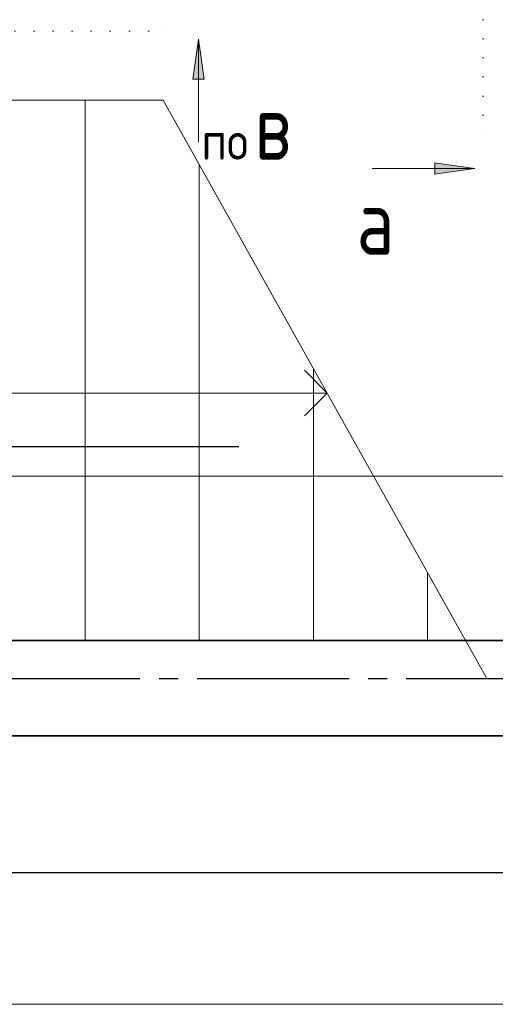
# Model space of a CAD drawing. Header units: millimetres. Extents: x 0 to 21005, y 0 to 14850.
# Tile 10 of 20: x 4267 to 5517, y 7995 to 10582. Entities that reach past the tile are written whole.
import ezdxf

# ---------------------------------------------------------------- set-up
doc = ezdxf.new("R2010")
doc.units = ezdxf.units.MM
doc.linetypes.add('______5', pattern=[550, 400, -50, 50, -50])
doc.linetypes.add('______9', pattern=[50, 0, -50])
for name, color, linetype, lineweight in [('Standard', 7, 'Continuous', 25), ('Обрамление П-обр. равн.', 7, 'Continuous', 25), ('Общий01', 7, 'Continuous', 13), ('Текст_ общее', 7, 'Continuous', 25)]:
    doc.layers.add(name, color=color, linetype=linetype, lineweight=lineweight)
doc.layers.add('ЖБ Лестница', color=7, linetype='Continuous', lineweight=25, true_color=0xe0e0ff)
doc.layers.add('ЖБ Стена верхний уровень', color=7, linetype='Continuous', lineweight=25, true_color=0x006e00)
doc.layers.add('Оси', color=7, linetype='______5', true_color=0x656565)
doc.styles.add('ISOCPEUR', font='txt')

msp = doc.modelspace()

# ---------------------------------------------------------------- hatches: boundary and pattern name
at = {"layer": 'Общий01', "linetype": 'Continuous', "lineweight": 13, "transparency": 33554687}
for points in [[(4721.6, 10425.3), (4736.6, 10530.3), (4751.6, 10425.3)], [(5358, 10205.9), (5463, 10190.9), (5358, 10175.9)]]:
    msp.add_hatch(color=7, dxfattribs=at).paths.add_polyline_path(points, flags=16)

# ---------------------------------------------------------------- linework, layer by layer
at = {"layer": 'Standard', "color": 254, "linetype": 'Continuous', "lineweight": 25, "true_color": 0xc4c4ff, "transparency": 33554687}
msp.add_lwpolyline([(1883, 8340.8), (9518.9, 8340.8), (9518.9, 12673.7), (1883, 12673.7), (1883, 8340.8)], dxfattribs=at)
at = {"layer": 'ЖБ Лестница', "color": 253, "linetype": 'Continuous', "lineweight": 13, "true_color": 0xa0a0a0, "transparency": 33554687}
for p, q in [((4644, 10370.5), (4138.6, 10370.5)), ((4438.6, 10370.5), (4438.6, 8950.5)), ((4644, 10370.5), (5494.8, 8850.5)), ((4738.6, 10201.5), (4738.6, 8950.5)), ((5075, 9600.5), (5015, 9660.5)), ((5038.6, 9665.5), (5038.6, 8950.5)), ((4138.6, 9600.5), (5075, 9600.5)), ((5075, 9600.5), (5000, 9600.5)), ((5015, 9540.5), (5075, 9600.5)), ((5075, 9600.5), (5075, 9600.5)), ((5075, 9600.5), (5075, 9600.5)), ((5075, 9600.5), (5075, 9600.5)), ((5338.6, 9129.5), (5338.6, 8950.5))]:
    msp.add_line(p, q, dxfattribs=at)
at = {"layer": 'ЖБ Стена верхний уровень', "color": 7, "linetype": 'Continuous', "lineweight": 35, "transparency": 33554687}
for p, q in [((8888.6, 8950.5), (2588.6, 8950.5)), ((2588.6, 8700.5), (9418.9, 8700.5))]:
    msp.add_line(p, q, dxfattribs=at)
at = {"layer": 'Обрамление П-обр. равн.', "color": 7, "linetype": 'Continuous', "lineweight": 25, "transparency": 33554687}
msp.add_line((2434.4, 9460.5), (4842.7, 9460.5), dxfattribs=at)
at = {"layer": 'Общий01', "color": 7, "linetype": '______9', "lineweight": 13, "transparency": 33554687}
for p, q in [((5484.6, 12535.5), (5484.6, 10267.7)), ((4053.9, 10551.9), (4659.8, 10551.9))]:
    msp.add_line(p, q, dxfattribs=at)
at = {"layer": 'Общий01', "color": 7, "linetype": 'Continuous', "lineweight": 13, "transparency": 33554687}
for p, q in [((4721.6, 10425.3), (4736.6, 10530.3)), ((4736.6, 10530.3), (4736.6, 10260.3)), ((4736.6, 10530.3), (4736.6, 10530.3)), ((4736.6, 10530.3), (4736.6, 10530.3)), ((4736.6, 10530.3), (4736.6, 10530.3)), ((4736.6, 10530.3), (4751.6, 10425.3)), ((4751.6, 10425.3), (4721.6, 10425.3)), ((4736.6, 10425.3), (4736.6, 10417.8)), ((5358, 10175.9), (5358, 10205.9)), ((5358, 10205.9), (5463, 10190.9)), ((5463, 10190.9), (5193, 10190.9)), ((5358, 10190.9), (5350.5, 10190.9)), ((5463, 10190.9), (5358, 10175.9)), ((5463, 10190.9), (5463, 10190.9)), ((5463, 10190.9), (5463, 10190.9)), ((5463, 10190.9), (5463, 10190.9))]:
    msp.add_line(p, q, dxfattribs=at)
at = {"layer": 'Оси', "color": 8, "linetype": '______5', "lineweight": -3, "transparency": 33554687}
msp.add_line((1982.8, 8850.5), (9881.3, 8850.5), dxfattribs=at)
at = {"layer": 'Текст_ общее', "color": 7, "linetype": 'Continuous', "lineweight": 13, "transparency": 33554687}
for points in [[(6512.9, 7994.8), (3542.9, 7994.8), (3542.9, 9264.8), (3373.1, 9460.5)], [(7458.6, 9382.5), (4058.6, 9382.5), (3990.6, 9199.1)]]:
    msp.add_lwpolyline(points, dxfattribs=at)

# ---------------------------------------------------------------- texts
at = {"layer": 'Общий01', "color": 7, "linetype": 'Continuous', "lineweight": 18, "transparency": 33554687, "attachment_point": 7, "style": 'ISOCPEUR'}
for s, insert, char_height, width in [('\\W0.78;в', (4884.2, 10213.7), 175, 190.405), ('\\W0.87;по', (4744.2, 10213.7), 100, 183.601)]:
    msp.add_mtext(s, dxfattribs=dict(at, insert=insert, char_height=char_height, width=width))
at = {"layer": 'Общий01', "color": 7, "linetype": 'Continuous', "lineweight": 35, "transparency": 33554687, "insert": (5152.2, 9964.1), "char_height": 175, "width": 209.898, "attachment_point": 7, "style": 'ISOCPEUR'}
msp.add_mtext('\\W0.80;а', dxfattribs=at)

doc.saveas('drawing.dxf')
